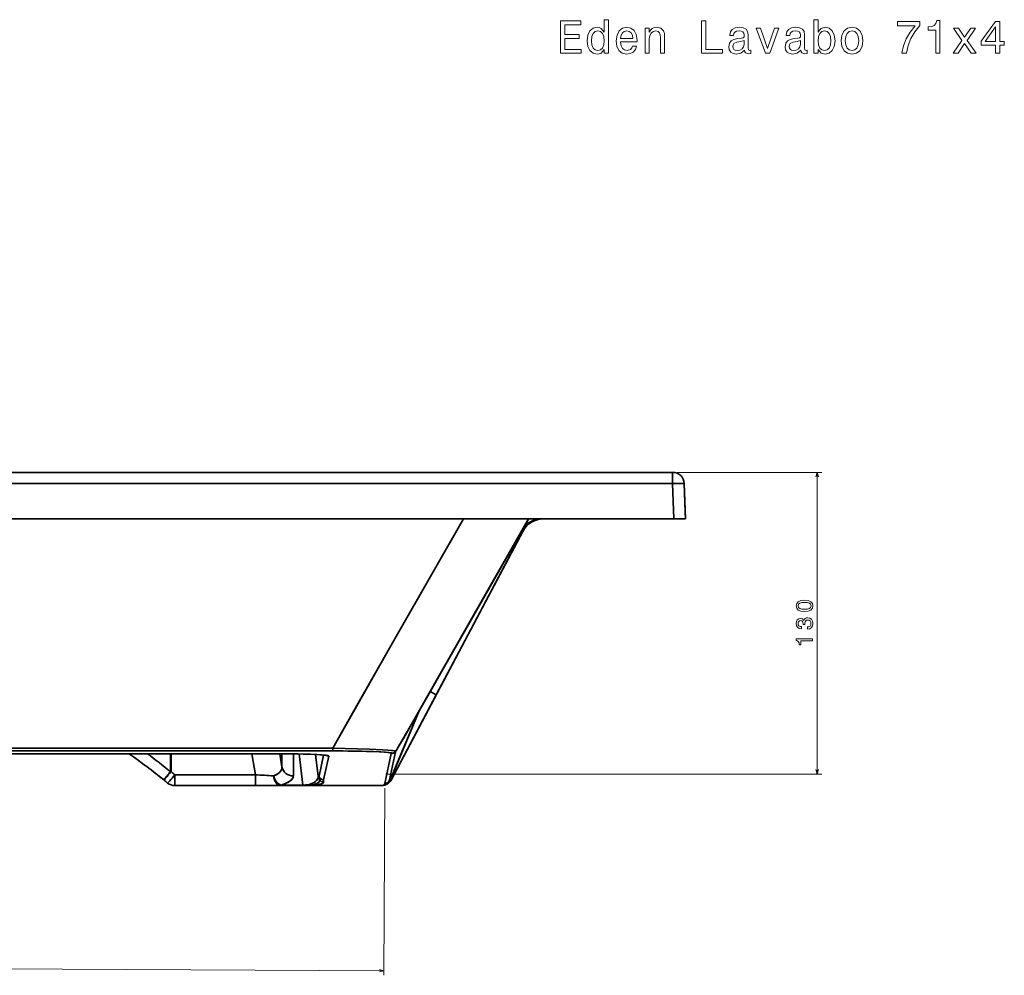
# Model space of a CAD drawing. Extents: x 224 to 1885, y -34 to 1330.
# Tile 3 of 4: x 649 to 1073, y 918 to 1330. Entities that reach past the tile are written whole.
import ezdxf

# ---------------------------------------------------------------- set-up
doc = ezdxf.new("R2010")
doc.units = 0

msp = doc.modelspace()

# ---------------------------------------------------------------- linework, layer by layer
at = {"color": 7, "lineweight": 35}
for p, q in [((229.67, 1134.87), (930.02, 1134.87)), ((930.02, 1134.87), (229.67, 1134.87)), ((930.02, 1134.87), (229.67, 1134.87)), ((346.82, 1134.87), (812.87, 1134.87)), ((811.83, 1134.87), (347.86, 1134.87)), ((579.84, 1130.05), (930.02, 1130.05)), ((579.84, 1130.05), (930.02, 1130.05)), ((579.84, 1114.87), (908.84, 1114.87)), ((579.84, 1114.87), (908.84, 1114.87)), ((908.84, 1114.87), (930.55, 1114.87)), ((908.84, 1114.87), (930.55, 1114.87)), ((865.49, 1109.55), (808.8, 1002.53)), ((866.69, 1111.82), (828.16, 1039.07)), ((828.16, 1039.07), (866.69, 1111.82)), ((828.16, 1039.07), (808.8, 1002.53)), ((808.8, 1002.53), (828.16, 1039.07)), ((376.12, 1014.82), (783.57, 1014.82)), ((376.12, 1014.82), (783.57, 1014.82)), ((783.57, 1016.07), (579.84, 1016.07)), ((783.57, 1016.07), (579.84, 1016.07)), ((760.12, 1013.6), (399.57, 1013.6)), ((760.12, 1013.6), (399.57, 1013.6)), ((399.57, 1013.6), (760.12, 1013.6)), ((715.48, 1004.57), (750.19, 1004.57)), ((750.19, 1004.57), (715.48, 1004.57)), ((715.48, 999.87), (750.19, 999.87)), ((715.48, 999.87), (750.19, 999.87)), ((804.38, 999.88), (773.02, 999.88)), ((804.38, 999.88), (773.02, 999.88)), ((773.02, 999.87), (804.38, 999.87)), ((773.02, 999.87), (804.38, 999.87))]:
    msp.add_line(p, q, dxfattribs=at)
at = {"color": 7, "lineweight": 35, "ltscale": 0.426622}
msp.add_line((811.83, 1134.87), (828.89, 1134.87), dxfattribs=at)
at = {"color": 7, "lineweight": 35, "ltscale": 0.400655}
msp.add_line((828.89, 1134.87), (812.87, 1134.87), dxfattribs=at)
at = {"color": 7, "lineweight": 35, "ltscale": 0.000561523}
msp.add_line((828.87, 1134.87), (828.89, 1134.87), dxfattribs=at)
at = {"color": 7, "lineweight": 35, "ltscale": 0.120639}
msp.add_line((930.02, 1134.87), (930.02, 1130.05), dxfattribs=at)
at = {"color": 7, "lineweight": 35, "ltscale": 0.120654}
msp.add_line((930.02, 1130.05), (930.02, 1134.87), dxfattribs=at)
at = {"color": 7, "lineweight": 13}
for p, q in [((932.02, 1134.87), (994.32, 1134.87)), ((992.32, 1004.87), (992.32, 1134.87)), ((806.38, 1004.87), (994.32, 1004.87)), ((805.94, 998.76), (805.57, 918.14)), ((354.92, 922.26), (805.58, 920.14))]:
    msp.add_line(p, q, dxfattribs=at)
at = {"color": 7, "lineweight": 35, "ltscale": 0.379592}
for p, q in [((930.02, 1130.05), (930.55, 1114.87)), ((930.02, 1130.05), (930.55, 1114.87)), ((935.01, 1130.05), (935.54, 1114.87)), ((935.54, 1114.87), (935.01, 1130.05))]:
    msp.add_line(p, q, dxfattribs=at)
at = {"color": 7, "lineweight": 35, "ltscale": 0.304546}
msp.add_line((935.44, 1117.87), (935.01, 1130.05), dxfattribs=at)
at = {"color": 7, "lineweight": 35, "ltscale": 0.075046}
msp.add_line((935.44, 1117.87), (935.54, 1114.87), dxfattribs=at)
at = {"color": 7, "lineweight": 35, "ltscale": 0.005939}
msp.add_line((866.8, 1112.03), (866.69, 1111.82), dxfattribs=at)
at = {"color": 7, "lineweight": 35, "ltscale": 0.005863}
msp.add_line((866.8, 1112.03), (866.69, 1111.82), dxfattribs=at)
at = {"color": 7, "lineweight": 35, "ltscale": 0.005925}
msp.add_line((866.69, 1111.82), (866.8, 1112.03), dxfattribs=at)
at = {"color": 7, "lineweight": 35, "ltscale": 0.124925}
msp.add_line((930.55, 1114.87), (935.54, 1114.87), dxfattribs=at)
msp.add_line((930.55, 1114.87), (935.54, 1114.87), dxfattribs=at)
at = {"color": 7, "lineweight": 35, "ltscale": 0.00016849}
for p, q in [((865.1, 1109.83), (865.09, 1109.84)), ((865.09, 1109.84), (865.1, 1109.83))]:
    msp.add_line(p, q, dxfattribs=at)
at = {"color": 7, "lineweight": 35, "ltscale": 0.002941}
msp.add_line((865.1, 1109.83), (865.16, 1109.93), dxfattribs=at)
msp.add_line((865.1, 1109.83), (865.16, 1109.93), dxfattribs=at)
at = {"color": 7, "lineweight": 35, "ltscale": 0.00182}
for p, q in [((866.69, 1111.82), (866.63, 1111.86)), ((866.63, 1111.86), (866.69, 1111.82))]:
    msp.add_line(p, q, dxfattribs=at)
at = {"color": 7, "lineweight": 35, "ltscale": 0.004106}
for p, q in [((827.07, 1092.46), (827.11, 1092.62)), ((827.11, 1092.62), (827.07, 1092.46))]:
    msp.add_line(p, q, dxfattribs=at)
at = {"color": 7, "lineweight": 35, "ltscale": 0.073738}
msp.add_line((828.16, 1039.07), (825.55, 1040.45), dxfattribs=at)
msp.add_line((828.16, 1039.07), (825.55, 1040.45), dxfattribs=at)
at = {"color": 7, "lineweight": 35, "ltscale": 0.018614}
msp.add_line((816.93, 1025.36), (817.3, 1026.01), dxfattribs=at)
at = {"color": 7, "lineweight": 35, "ltscale": 0.031219}
for p, q in [((783.57, 1014.82), (783.57, 1016.07)), ((783.57, 1016.07), (783.57, 1014.82))]:
    msp.add_line(p, q, dxfattribs=at)
at = {"color": 7, "lineweight": 35, "ltscale": 0.309749}
msp.add_line((807.92, 1002.34), (810.5, 1014.46), dxfattribs=at)
msp.add_line((807.92, 1002.34), (810.5, 1014.46), dxfattribs=at)
msp.add_line((807.92, 1002.34), (810.5, 1014.46), dxfattribs=at)
at = {"color": 7, "lineweight": 35, "ltscale": 0.000296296}
for p, q in [((810.74, 1014.8), (810.75, 1014.79)), ((810.75, 1014.79), (810.74, 1014.8))]:
    msp.add_line(p, q, dxfattribs=at)
at = {"color": 7, "lineweight": 35, "ltscale": 8.69885e-05}
msp.add_line((810.74, 1014.8), (810.74, 1014.8), dxfattribs=at)
msp.add_line((810.74, 1014.8), (810.74, 1014.8), dxfattribs=at)
at = {"color": 7, "lineweight": 35, "ltscale": 0.001775}
msp.add_line((810.75, 1014.79), (810.78, 1014.85), dxfattribs=at)
at = {"color": 7, "lineweight": 35, "ltscale": 0.192271}
msp.add_line((713.57, 1005.91), (713.57, 1013.6), dxfattribs=at)
at = {"color": 7, "lineweight": 35, "ltscale": 0.192221}
msp.add_line((713.57, 1013.6), (713.57, 1005.91), dxfattribs=at)
at = {"color": 7, "lineweight": 35, "ltscale": 0.192281}
msp.add_line((713.82, 1005.91), (713.82, 1013.6), dxfattribs=at)
msp.add_line((713.82, 1005.91), (713.82, 1013.6), dxfattribs=at)
at = {"color": 7, "lineweight": 35, "ltscale": 0.229097}
msp.add_line((748.63, 1013.6), (750.19, 1004.57), dxfattribs=at)
at = {"color": 7, "lineweight": 35, "ltscale": 0.229148}
msp.add_line((750.19, 1004.57), (748.63, 1013.6), dxfattribs=at)
at = {"color": 7, "lineweight": 35, "ltscale": 6.40869e-05}
msp.add_line((760.12, 1013.6), (760.12, 1013.6), dxfattribs=at)
at = {"color": 7, "lineweight": 35, "ltscale": 5.0354e-05}
for p, q in [((760.12, 1013.6), (760.12, 1013.6)), ((773.02, 999.87), (773.02, 999.88)), ((773.02, 999.88), (773.02, 999.87)), ((804.38, 999.88), (804.38, 999.87)), ((804.38, 999.88), (804.38, 999.87))]:
    msp.add_line(p, q, dxfattribs=at)
at = {"color": 7, "lineweight": 35, "ltscale": 0.143182}
msp.add_line((760.66, 1013.6), (761.64, 1007.96), dxfattribs=at)
msp.add_line((760.66, 1013.6), (761.64, 1007.96), dxfattribs=at)
at = {"color": 7, "lineweight": 35, "ltscale": 0.141039}
msp.add_line((761.64, 1013.6), (761.64, 1007.96), dxfattribs=at)
msp.add_line((761.64, 1013.6), (761.64, 1007.96), dxfattribs=at)
at = {"color": 7, "lineweight": 35, "ltscale": 0.237354}
msp.add_line((766.55, 1004.06), (766.55, 1013.56), dxfattribs=at)
msp.add_line((766.55, 1004.06), (766.55, 1013.56), dxfattribs=at)
at = {"color": 7, "lineweight": 35, "ltscale": 0.33744}
msp.add_line((768.99, 1013.52), (770.62, 1000.12), dxfattribs=at)
at = {"color": 7, "lineweight": 35, "ltscale": 0.337496}
msp.add_line((770.62, 1000.12), (768.99, 1013.52), dxfattribs=at)
at = {"color": 7, "lineweight": 35, "ltscale": 0.233537}
for p, q in [((776.14, 1013.28), (777.27, 1004.01)), ((777.27, 1004.01), (776.14, 1013.28))]:
    msp.add_line(p, q, dxfattribs=at)
at = {"color": 7, "lineweight": 35, "ltscale": 0.231094}
msp.add_line((779.55, 1013.05), (777.63, 1004.01), dxfattribs=at)
msp.add_line((779.55, 1013.05), (777.63, 1004.01), dxfattribs=at)
at = {"color": 7, "lineweight": 35, "ltscale": 0.262254}
msp.add_line((779.6, 1002.36), (781.78, 1012.62), dxfattribs=at)
at = {"color": 7, "lineweight": 35, "ltscale": 0.262256}
msp.add_line((779.6, 1002.36), (781.78, 1012.62), dxfattribs=at)
at = {"color": 7, "lineweight": 35, "ltscale": 0.330853}
msp.add_line((808.71, 1013.71), (805.96, 1000.76), dxfattribs=at)
msp.add_line((808.71, 1013.71), (805.96, 1000.76), dxfattribs=at)
at = {"color": 7, "lineweight": 35, "ltscale": 0.00208}
msp.add_line((809.47, 1013.88), (809.55, 1013.9), dxfattribs=at)
at = {"color": 7, "lineweight": 35, "ltscale": 0.012551}
msp.add_line((703.07, 1008.25), (702.67, 1008.56), dxfattribs=at)
at = {"color": 7, "lineweight": 35, "ltscale": 0.006258}
msp.add_line((713.57, 1005.91), (713.82, 1005.91), dxfattribs=at)
at = {"color": 7, "lineweight": 35, "ltscale": 0.117369}
for p, q in [((715.48, 999.87), (715.48, 1004.57)), ((715.48, 1004.57), (715.48, 999.87)), ((750.19, 1004.57), (750.19, 999.87)), ((750.19, 1004.57), (750.19, 999.87))]:
    msp.add_line(p, q, dxfattribs=at)
at = {"color": 7, "lineweight": 35, "ltscale": 0.009048}
for p, q in [((777.63, 1004.01), (777.27, 1004.01)), ((777.27, 1004.01), (777.63, 1004.01))]:
    msp.add_line(p, q, dxfattribs=at)
at = {"color": 7, "lineweight": 35, "ltscale": 0.27411}
msp.add_line((750.19, 999.87), (761.15, 999.87), dxfattribs=at)
msp.add_line((750.19, 999.87), (761.15, 999.87), dxfattribs=at)
at = {"color": 7, "lineweight": 35, "ltscale": 0.006049}
for p, q in [((761.15, 1000.12), (761.15, 999.87)), ((761.15, 999.87), (761.15, 1000.12)), ((770.62, 1000.12), (770.62, 999.87)), ((770.62, 1000.12), (770.62, 999.87))]:
    msp.add_line(p, q, dxfattribs=at)
at = {"color": 7, "lineweight": 35, "ltscale": 0.236691}
for p, q in [((770.62, 1000.12), (761.15, 1000.12)), ((770.62, 1000.12), (761.15, 1000.12)), ((761.15, 999.87), (770.62, 999.87)), ((761.15, 999.87), (770.62, 999.87))]:
    msp.add_line(p, q, dxfattribs=at)
at = {"color": 7, "lineweight": 35, "ltscale": 0.059996}
msp.add_line((770.62, 999.87), (773.02, 999.87), dxfattribs=at)
msp.add_line((770.62, 999.87), (773.02, 999.87), dxfattribs=at)
at = {"color": 7, "lineweight": 13}
for points in [[(881.68, 1315.45), (890.56, 1315.45), (890.56, 1317.14), (883.54, 1317.14), (883.54, 1321.88), (889.79, 1321.88), (889.79, 1323.56), (883.54, 1323.56), (883.54, 1327.75), (890.39, 1327.75), (890.39, 1329.45), (881.68, 1329.45)], [(900.54, 1317.12), (900.54, 1315.45), (902.32, 1315.45), (902.32, 1329.93), (900.56, 1329.93), (900.56, 1324.63), (899.21, 1326.16), (898.38, 1326.52), (897.43, 1326.66), (895.72, 1326.26), (894.39, 1325.13), (893.52, 1323.32), (893.22, 1320.87), (893.52, 1318.43), (894.39, 1316.6), (895.72, 1315.45), (897.43, 1315.06), (898.38, 1315.21), (899.23, 1315.57)], [(942.54, 1315.45), (951.54, 1315.45), (951.54, 1317.14), (944.4, 1317.14), (944.4, 1329.45), (942.54, 1329.45)], [(992.71, 1317.12), (994.02, 1315.57), (995.82, 1315.06), (997.51, 1315.45), (998.86, 1316.6), (999.71, 1318.43), (1000.03, 1320.87), (999.71, 1323.32), (998.84, 1325.13), (997.51, 1326.26), (995.82, 1326.66), (994.04, 1326.14), (993.32, 1325.49), (992.71, 1324.63), (992.71, 1329.93), (990.94, 1329.93), (990.94, 1315.45), (992.71, 1315.45)], [(1028.84, 1315.45), (1030.88, 1315.45), (1031.54, 1318.78), (1032.71, 1321.88), (1034.37, 1324.77), (1036.53, 1327.47), (1036.53, 1329.15), (1026.92, 1329.15), (1026.92, 1327.31), (1034.59, 1327.31), (1032.37, 1324.59), (1030.7, 1321.74), (1029.53, 1318.72)], [(1043.43, 1315.45), (1045.26, 1315.45), (1045.26, 1329.55), (1043.89, 1329.55), (1043.53, 1328.32), (1042.8, 1327.49), (1041.69, 1327.01), (1040.16, 1326.85), (1040.16, 1325.41), (1043.43, 1325.41)], [(1069.19, 1315.45), (1071, 1315.45), (1071, 1318.92), (1073, 1318.92), (1073, 1320.53), (1071, 1320.53), (1071, 1329.15), (1069.17, 1329.15), (1063.03, 1320.69), (1063.03, 1318.92), (1069.19, 1318.92)], [(897.74, 1325.07), (898.91, 1324.79), (899.79, 1324), (900.32, 1322.69), (900.52, 1320.87), (900.32, 1319.04), (899.79, 1317.73), (898.91, 1316.92), (897.74, 1316.66), (896.63, 1316.92), (895.78, 1317.73), (895.22, 1319.06), (895.03, 1320.87), (895.22, 1322.67), (895.78, 1323.98), (896.63, 1324.79)], [(907.58, 1320.35), (914.68, 1320.35), (914.7, 1321.18), (914.38, 1323.5), (913.49, 1325.23), (912.08, 1326.28), (910.2, 1326.66), (908.37, 1326.26), (906.96, 1325.13), (906.05, 1323.3), (905.73, 1320.87), (906.03, 1318.39), (906.94, 1316.58), (908.33, 1315.45), (910.14, 1315.06), (911.72, 1315.33), (913.01, 1316.01), (913.96, 1317.1), (914.5, 1318.55), (912.75, 1318.55), (912.38, 1317.75), (911.86, 1317.14), (910.37, 1316.66), (909.22, 1316.88), (908.35, 1317.59), (907.78, 1318.74), (907.58, 1320.29)], [(907.58, 1321.84), (907.8, 1323.23), (908.35, 1324.26), (909.18, 1324.89), (910.26, 1325.11), (911.33, 1324.89), (912.16, 1324.26), (912.67, 1323.23), (912.85, 1321.84)], [(918.17, 1315.45), (919.95, 1315.45), (919.95, 1321.7), (920.13, 1323.13), (920.71, 1324.18), (921.62, 1324.83), (922.83, 1325.07), (923.8, 1324.87), (924.41, 1324.32), (924.71, 1323.42), (924.81, 1322.21), (924.81, 1315.45), (926.58, 1315.45), (926.58, 1322.57), (926.5, 1324), (926.14, 1325.19), (924.95, 1326.28), (923.09, 1326.66), (922.07, 1326.52), (921.2, 1326.14), (920.45, 1325.49), (919.87, 1324.63), (919.87, 1326.28), (918.17, 1326.28)], [(961.04, 1316.86), (961.04, 1316.8), (961.14, 1316.11), (961.44, 1315.63), (962.71, 1315.25), (963.7, 1315.41), (963.7, 1316.78), (963.28, 1316.72), (962.71, 1316.98), (962.61, 1317.79), (962.61, 1323.4), (962.37, 1324.83), (961.67, 1325.84), (960.43, 1326.44), (958.7, 1326.66), (957.01, 1326.42), (955.75, 1325.74), (954.97, 1324.67), (954.71, 1323.25), (954.71, 1323.13), (956.3, 1323.13), (956.44, 1323.98), (956.88, 1324.59), (957.61, 1324.95), (958.64, 1325.09), (959.63, 1324.99), (960.33, 1324.69), (960.76, 1324.16), (960.9, 1323.44), (960.82, 1322.59), (960.5, 1322.17), (959.69, 1321.96), (958.18, 1321.8), (956.44, 1321.44), (955.21, 1320.79), (954.48, 1319.79), (954.26, 1318.29), (954.46, 1316.96), (955.09, 1315.97), (956.1, 1315.35), (957.49, 1315.13), (959.37, 1315.55)], [(970, 1315.45), (971.87, 1315.45), (975.83, 1326.28), (973.99, 1326.28), (970.94, 1317.55), (967.84, 1326.28), (965.98, 1326.28)], [(985.33, 1316.86), (985.33, 1316.8), (985.43, 1316.11), (985.73, 1315.63), (987, 1315.25), (987.99, 1315.41), (987.99, 1316.78), (987.57, 1316.72), (987, 1316.98), (986.9, 1317.79), (986.9, 1323.4), (986.66, 1324.83), (985.95, 1325.84), (984.72, 1326.44), (982.99, 1326.66), (981.29, 1326.42), (980.04, 1325.74), (979.26, 1324.67), (978.99, 1323.25), (978.99, 1323.13), (980.59, 1323.13), (980.73, 1323.98), (981.17, 1324.59), (981.9, 1324.95), (982.93, 1325.09), (983.92, 1324.99), (984.62, 1324.69), (985.05, 1324.16), (985.19, 1323.44), (985.11, 1322.59), (984.78, 1322.17), (983.98, 1321.96), (982.46, 1321.8), (980.73, 1321.44), (979.5, 1320.79), (978.77, 1319.79), (978.55, 1318.29), (978.75, 1316.96), (979.38, 1315.97), (980.39, 1315.35), (981.78, 1315.13), (983.65, 1315.55)], [(998.22, 1320.87), (998.02, 1319.06), (997.47, 1317.73), (996.6, 1316.92), (995.52, 1316.66), (994.33, 1316.92), (993.46, 1317.73), (992.91, 1319.04), (992.73, 1320.87), (992.91, 1322.69), (993.46, 1324), (994.33, 1324.79), (995.52, 1325.07), (996.6, 1324.79), (997.47, 1323.98), (998.02, 1322.67)], [(1002.66, 1320.85), (1002.98, 1318.39), (1003.91, 1316.58), (1005.38, 1315.45), (1007.36, 1315.06), (1009.31, 1315.45), (1010.79, 1316.56), (1011.71, 1318.37), (1012.06, 1320.85), (1011.71, 1323.32), (1010.79, 1325.15), (1009.31, 1326.26), (1007.36, 1326.66), (1005.38, 1326.26), (1003.91, 1325.13), (1002.98, 1323.32)], [(1004.47, 1320.87), (1004.65, 1322.69), (1005.22, 1324), (1006.13, 1324.81), (1007.36, 1325.09), (1008.57, 1324.81), (1009.48, 1324.02), (1010.04, 1322.69), (1010.24, 1320.87), (1010.04, 1319.04), (1009.48, 1317.71), (1008.57, 1316.9), (1007.36, 1316.64), (1006.13, 1316.9), (1005.22, 1317.71), (1004.65, 1319.04)], [(1053.05, 1315.45), (1055.83, 1319.66), (1058.7, 1315.45), (1060.84, 1315.45), (1056.96, 1321.04), (1060.61, 1326.28), (1058.56, 1326.28), (1055.91, 1322.35), (1053.27, 1326.28), (1051.17, 1326.28), (1054.76, 1321.02), (1050.97, 1315.45)], [(1064.73, 1320.53), (1069.19, 1326.81), (1069.19, 1320.53)], [(960.84, 1319.24), (960.6, 1318.19), (959.95, 1317.38), (958.98, 1316.86), (957.79, 1316.68), (957.03, 1316.78), (956.48, 1317.1), (956.14, 1317.67), (956.04, 1318.45), (956.12, 1319.16), (956.44, 1319.66), (957.73, 1320.23), (959.37, 1320.47), (960.84, 1320.96)], [(985.13, 1319.24), (984.88, 1318.19), (984.24, 1317.38), (983.27, 1316.86), (982.08, 1316.68), (981.31, 1316.78), (980.77, 1317.1), (980.43, 1317.67), (980.33, 1318.45), (980.41, 1319.16), (980.73, 1319.66), (982.02, 1320.23), (983.65, 1320.47), (985.13, 1320.96)], [(986.9, 1074.92), (988.48, 1075.07), (989.61, 1075.54), (990.3, 1076.3), (990.52, 1077.35), (990.3, 1078.39), (989.61, 1079.14), (988.48, 1079.61), (986.9, 1079.77), (985.33, 1079.61), (984.7, 1079.41), (984.19, 1079.14), (983.5, 1078.39), (983.27, 1077.35), (983.5, 1076.3), (984.2, 1075.54), (985.33, 1075.07)], [(986.9, 1075.88), (985.68, 1075.96), (984.8, 1076.22), (984.29, 1076.67), (984.11, 1077.35), (984.29, 1078.01), (984.8, 1078.47), (985.68, 1078.72), (986.9, 1078.8), (988.13, 1078.72), (989.01, 1078.47), (989.52, 1078.01), (989.69, 1077.35), (989.52, 1076.67), (989.01, 1076.22), (988.13, 1075.96)], [(988.12, 1067.33), (988.19, 1067.33), (989.16, 1067.49), (989.89, 1067.97), (990.35, 1068.71), (990.52, 1069.7), (990.35, 1070.75), (989.91, 1071.54), (989.2, 1072.04), (988.29, 1072.22), (987.7, 1072.14), (987.21, 1071.92), (986.84, 1071.56), (986.57, 1071.07), (986.02, 1071.73), (985.16, 1071.96), (984.37, 1071.81), (983.77, 1071.38), (983.4, 1070.67), (983.27, 1069.7), (983.43, 1068.8), (983.87, 1068.1), (984.58, 1067.65), (985.52, 1067.49), (985.59, 1067.49), (985.59, 1068.39), (984.94, 1068.47), (984.48, 1068.73), (984.2, 1069.16), (984.1, 1069.75), (984.18, 1070.28), (984.39, 1070.66), (984.73, 1070.89), (985.2, 1070.98), (985.69, 1070.89), (986.02, 1070.65), (986.22, 1070.23), (986.29, 1069.65), (986.28, 1069.26), (987.07, 1069.26), (987.05, 1069.75), (987.14, 1070.39), (987.38, 1070.86), (987.78, 1071.15), (988.29, 1071.25), (988.88, 1071.14), (989.31, 1070.84), (989.58, 1070.38), (989.67, 1069.76), (989.57, 1069.13), (989.27, 1068.66), (988.79, 1068.37), (988.12, 1068.26)], [(990.32, 1062.22), (990.32, 1063.14), (983.27, 1063.14), (983.27, 1062.45), (983.88, 1062.27), (984.3, 1061.91), (984.54, 1061.35), (984.62, 1060.59), (985.34, 1060.59), (985.34, 1062.22)]]:
    msp.add_lwpolyline(points, close=True, dxfattribs=at)
for points in [[(992.84, 1132.94), (992.32, 1134.87), (991.8, 1132.94)], [(991.8, 1006.81), (992.32, 1004.87), (992.84, 1006.81)], [(803.64, 919.64), (805.58, 920.14), (803.65, 920.67)]]:
    msp.add_lwpolyline(points, dxfattribs=at)
at = {"color": 7, "lineweight": 35}
for points in [[(935.01, 1130.05), (935.01, 1130.05), (935.01, 1130.05), (935, 1130.06), (934.99, 1130.07), (934.93, 1130.08), (934.36, 1130.11), (933.4, 1130.12), (930.28, 1130.06), (930.02, 1130.05)], [(839.83, 1114.87), (811.42, 1065.12), (794.52, 1035.42), (783.57, 1016.07)], [(839.83, 1114.87), (817.72, 1076.17), (806.29, 1056.12), (792.59, 1032.02), (783.57, 1016.07)], [(817.3, 1026.01), (825.6, 1040.64), (842.38, 1070.09), (867.97, 1114.87)], [(867.97, 1114.87), (837.41, 1061.37), (823.97, 1037.77), (817.3, 1026.01)], [(872.62, 1114.81), (871.45, 1114.6), (870.32, 1114.26), (869.24, 1113.78), (868.22, 1113.18), (867.27, 1112.47), (866.42, 1111.64), (865.68, 1110.74), (865.16, 1109.94), (865.15, 1109.93), (865.16, 1109.93), (865.26, 1110.12)], [(865.17, 1109.93), (827.27, 1043.47), (816.93, 1025.36)], [(865.35, 1110.25), (836.47, 1059.6), (817.3, 1026.01)], [(817.3, 1026.01), (846, 1076.3), (865.17, 1109.93)], [(808.45, 1002.69), (813.92, 1015.68), (820.8, 1032.05)], [(820.8, 1032.05), (810.81, 1008.28), (808.45, 1002.69)], [(810.74, 1014.8), (810.07, 1014.9), (808.91, 1015.02), (807.31, 1015.14), (804.97, 1015.28), (799.41, 1015.55), (794.21, 1015.75), (783.57, 1016.07)], [(810.74, 1014.8), (810.06, 1014.91), (809.34, 1014.98), (807.29, 1015.14), (804.97, 1015.28), (799.42, 1015.55), (788.94, 1015.92), (783.57, 1016.07)], [(783.57, 1014.82), (789.98, 1014.79), (796.09, 1014.69), (800.55, 1014.56), (804.26, 1014.39), (806.21, 1014.26), (807.67, 1014.12), (808.63, 1013.96), (809.04, 1013.84)], [(809.04, 1013.84), (808.77, 1013.93), (808.34, 1014.02), (807.26, 1014.16), (805.77, 1014.29), (803.5, 1014.44), (800.88, 1014.55), (798.06, 1014.64), (793.07, 1014.75), (787.95, 1014.8), (783.57, 1014.82)], [(781.78, 1012.62), (781.78, 1012.64), (781.77, 1012.66), (781.74, 1012.68), (781.67, 1012.73), (781.38, 1012.82), (780.63, 1012.94), (779.51, 1013.07), (776.72, 1013.26), (773.01, 1013.41), (768.56, 1013.53), (763.64, 1013.59), (760.12, 1013.6)], [(760.12, 1013.6), (767.27, 1013.55), (770.71, 1013.48), (773.98, 1013.38), (776.6, 1013.26), (778.87, 1013.12), (780.61, 1012.95), (781.43, 1012.81), (781.66, 1012.73), (781.75, 1012.68), (781.77, 1012.66), (781.78, 1012.64), (781.78, 1012.62)], [(780.84, 1012.91), (780.96, 1012.86), (780.97, 1012.86), (780.94, 1012.86), (780.9, 1012.87), (778.99, 1013.1), (776.07, 1013.29), (771.39, 1013.46), (764.75, 1013.58), (760.12, 1013.6)], [(809.04, 1013.84), (808.8, 1013.77), (808.74, 1013.73), (808.72, 1013.71), (808.71, 1013.71)], [(809.04, 1013.84), (808.77, 1013.75), (808.72, 1013.72), (808.71, 1013.71)], [(761.64, 1007.96), (761.62, 1007.51), (761.54, 1007.06), (761.37, 1006.63), (761.2, 1006.31), (760.98, 1006), (760.72, 1005.7), (760.41, 1005.42), (759.66, 1004.87), (758.74, 1004.39), (758.01, 1004.1)], [(761.15, 999.87), (760.73, 999.92), (760.27, 1000.07), (759.82, 1000.33), (759.38, 1000.72), (759, 1001.19), (758.77, 1001.55), (758.58, 1001.93), (758.38, 1002.43), (758.22, 1002.93), (758.09, 1003.52), (758.01, 1004.1)], [(758.01, 1004.1), (758.27, 1003.3), (758.61, 1002.55), (759.04, 1001.85), (759.55, 1001.21), (759.94, 1000.83), (760.36, 1000.51), (760.78, 1000.27), (761.15, 1000.12)], [(761.15, 1000.12), (762.53, 1000.56), (763.72, 1001.05), (764.7, 1001.59), (765.48, 1002.15), (765.95, 1002.62), (766.29, 1003.09), (766.49, 1003.58), (766.55, 1004.06)], [(770.62, 1000.12), (771.78, 1000.16), (772.58, 1000.25), (773.43, 1000.42), (774.11, 1000.61), (774.86, 1000.9), (775.44, 1001.21), (776.04, 1001.62), (776.48, 1002.03), (776.81, 1002.45), (777.04, 1002.88), (777.19, 1003.3), (777.25, 1003.66), (777.27, 1004.01)], [(777.27, 1004.01), (777.22, 1003.46), (777.06, 1002.91), (776.75, 1002.36), (776.41, 1001.95), (775.94, 1001.54), (775.32, 1001.13), (774.78, 1000.87), (774.19, 1000.64), (773.45, 1000.43), (772.77, 1000.29), (772.17, 1000.2), (771.42, 1000.14), (770.62, 1000.12)], [(777.82, 1002.46), (777.86, 1002.09), (777.76, 1001.73), (777.49, 1001.37), (777.16, 1001.1), (776.7, 1000.83), (776.19, 1000.61), (775.54, 1000.39), (774.9, 1000.23), (773.69, 1000), (773.11, 999.93), (772.87, 999.9), (772.82, 999.89), (772.81, 999.89), (772.81, 999.89), (772.81, 999.88), (772.81, 999.88), (772.81, 999.88), (772.83, 999.88), (773.02, 999.87)], [(777.82, 1002.46), (777.86, 1002.12), (777.78, 1001.78), (777.56, 1001.44), (777.17, 1001.1), (776.71, 1000.83), (776.1, 1000.57), (775.31, 1000.32), (774.24, 1000.09), (773.13, 999.93), (772.83, 999.89), (772.81, 999.89), (772.81, 999.89), (772.81, 999.89), (772.81, 999.88), (772.81, 999.88), (772.81, 999.88), (772.82, 999.88), (772.93, 999.87), (773.02, 999.87)], [(808.45, 1002.69), (808.22, 1002.49), (808.05, 1002.39), (807.94, 1002.34), (807.93, 1002.34), (807.92, 1002.34), (807.92, 1002.34), (807.92, 1002.34)], [(808.45, 1002.69), (808.26, 1002.52), (808, 1002.37), (807.94, 1002.34), (807.92, 1002.34), (807.92, 1002.34), (807.92, 1002.34)], [(808.45, 1002.69), (808.66, 1002.56), (808.74, 1002.52), (808.78, 1002.52), (808.79, 1002.52), (808.8, 1002.53)], [(808.45, 1002.69), (808.66, 1002.56), (808.74, 1002.52), (808.78, 1002.52), (808.79, 1002.52), (808.8, 1002.53)], [(773.02, 999.88), (772.9, 999.88), (772.87, 999.88), (772.87, 999.88), (772.87, 999.88), (772.87, 999.88), (772.88, 999.88), (772.89, 999.88), (773.33, 999.91), (775.99, 1000.14), (777.26, 1000.33), (778.36, 1000.58), (778.94, 1000.79), (779.27, 1000.97), (779.48, 1001.14), (779.55, 1001.27), (779.57, 1001.42)], [(779.57, 1001.42), (779.56, 1001.31), (779.51, 1001.19), (779.41, 1001.07), (779.26, 1000.95), (778.77, 1000.72), (778.07, 1000.51), (777.07, 1000.3), (776.13, 1000.16), (774.91, 1000.02), (773.29, 999.91), (772.89, 999.88), (772.87, 999.88), (772.87, 999.88), (772.87, 999.88), (772.87, 999.88), (772.88, 999.88), (772.9, 999.88), (773.02, 999.88)], [(805.69, 1000.26), (805.67, 1000.23), (805.67, 1000.19), (805.67, 1000.17), (805.66, 1000.17), (805.65, 1000.15)], [(805.65, 1000.15), (805.67, 1000.17), (805.67, 1000.18), (805.67, 1000.21), (805.69, 1000.26)], [(807.11, 1000.84), (806.84, 1000.57), (806.69, 1000.45), (806.49, 1000.34)], [(806.49, 1000.34), (806.67, 1000.44), (806.91, 1000.63), (807.11, 1000.84)]]:
    msp.add_lwpolyline(points, dxfattribs=at)
for centre, radius, start, end in [((828.89, 1129.87), 5, 90, 90.2569), ((930.02, 1129.87), 5, 2, 90), ((930.02, 1129.87), 5, 2, 90), ((930.02, 1129.87), 5, 2, 90), ((873.78, 1104.87), 10, 90.2201, 150.2443), ((873.78, 1104.87), 10, 90.2132, 150.2506), ((2247.48, 324.11), 1590.08, 150.17765, 150.38664), ((2243.32, 326.48), 1585.29, 150.17728, 150.38691), ((873.78, 1104.87), 10, 90.23, 150.2715), ((873.78, 1104.87), 10, 90.2231, 150.2779), ((874.32, 1104.87), 10, 90.4075, 152.0918), ((874.32, 1104.87), 10, 90.4646, 152.0918), ((334.95, 1300.98), 555.22, 329.018, 330.3142), ((334.96, 1300.97), 555.21, 329.0179, 330.3141), ((301.9, 1319.71), 593.21, 329.11267, 330.2509), ((402.42, 1262.27), 477.44, 329.9637, 330.3396), ((809.03, 1015.84), 2, 270.3541, 328.5421), ((809.03, 1015.84), 2, 270.3487, 328.5476), ((809.04, 1015.84), 2, 284.4787, 328.4667), ((825.24, 1006.56), 16.68, 148.9494, 150.4289), ((825.23, 1006.57), 16.66, 148.9487, 150.4299), ((810.59, 1014.96), 0.22, 310.809, 330.2775), ((810.59, 1014.96), 0.22, 310.8083, 330.2727), ((824.46, 1007.1), 15.72, 149.0438, 150.4328), ((810.95, 1015.2), 0.0357, 281.795, 325.4459), ((810.95, 1015.2), 0.0357, 281.7951, 325.4459), ((509.06, 751.7), 321.65, 51.182, 54.5103), ((504.41, 746.2), 333.46, 51.1537, 53.312), ((504.4, 746.19), 333.48, 51.1537, 53.3111), ((781.78, 1014.62), 2, 239.1748, 269.9738), ((808.72, 1015.7), 2, 269.9727, 297.0906), ((809.06, 1015.78), 1.94, 269.5474, 284.5246), ((809.06, 1015.78), 1.94, 269.5469, 284.474), ((1895.09, 55.11), 1516.58, 141.17535, 141.34934), ((2007.33, -34.86), 1660.43, 141.18479, 141.34372), ((493.81, 732.05), 351.29, 50.8745, 51.2224), ((493.81, 732.05), 351.29, 50.8745, 51.2224), ((498.97, 738.8), 338.03, 51.2204, 52.0135), ((493.81, 732.35), 346.29, 50.8745, 51.2224), ((493.81, 732.36), 346.29, 50.8745, 51.2224), ((779.15, 1418.83), 415.27, 266.0003, 267.0814), ((779.13, 1418.35), 414.79, 265.9995, 267.0818), ((782.19, 1004.87), 5, 189.9634, 208.9313), ((781.91, 1003.73), 4.29, 176.2957, 197.318), ((781.91, 1003.73), 4.29, 176.3004, 197.3223), ((779.6, 1004.36), 2, 190.0636, 269.9683), ((779.57, 1003.42), 2, 209.0013, 270.029), ((779.57, 1003.42), 2, 209.0014, 270.0289), ((782.06, 1001.8), 2.52, 167.2558, 188.559), ((782.06, 1001.8), 2.52, 167.2542, 188.5603), ((805.96, 1002.76), 2, 269.9691, 347.9522), ((804.98, 1002.97), 3, 314.9705, 347.9965), ((804.98, 1002.97), 3, 314.9738, 348.0004), ((804.98, 1002.97), 3, 314.974, 348), ((804.38, 1004.87), 5, 309.446, 332.0918), ((804.38, 1004.87), 5, 309.4468, 332.0922), ((715.48, 1004.87), 5, 230.875, 270), ((715.48, 1004.87), 5, 230.875, 270), ((804.38, 1004.87), 5, 270, 294.883), ((804.38, 1004.87), 5, 270.0006, 294.8822), ((804.38, 1002.88), 3, 270.0004, 294.8824), ((804.38, 1002.88), 3, 270.0004, 294.8822), ((805.66, 1002.13), 1.98, 269.7415, 294.877), ((805.66, 1002.13), 1.98, 269.7415, 294.8769), ((805.7, 1002.26), 1.99, 269.8691, 314.961), ((805.7, 1002.26), 1.99, 269.8691, 314.961), ((804.98, 1000.97), 1, 314.9743, 348), ((804.98, 1000.97), 1, 314.9737, 348.0005), ((804.38, 1004.87), 5, 294.883, 309.4459), ((804.39, 1004.87), 5, 294.8811, 309.4481)]:
    msp.add_arc(centre, radius, start, end, dxfattribs=at)
for centre, major_axis, ratio, start_param, end_param in [((930.02, 1129.87), (-5, -0.17), 0.034878, 3.141593, 4.711171), ((781.78, 1014.62), (-1.96, 0.42), 0.998944, 1.241872, 1.78002), ((808.71, 1015.7), (-1.96, 0.42), 0.998944, 1.780022, 2.253457), ((713.82, 1006.22), (-3.13, -3.9), 0.038278, 0, 1.523186), ((713.82, 1006.22), (-3.13, -3.9), 0.038278, 0.000004, 1.523169), ((713.82, 1006.22), (5, 0), 0.061049, 4.662307, 4.712389), ((749.26, 1009.2), (12.35, -1.78), 0.462023, 5.563663, 6.376017), ((766.55, 1008.82), (5, 0), 0.951614, 3.324691, 4.712255), ((766.55, 1008.82), (5, 0), 0.951612, 3.324807, 4.712389), ((715.48, 1004.87), (-3.16, -3.88), 0.038566, 0.000004, 1.523397), ((715.48, 1004.87), (-3.16, -3.88), 0.038566, 6.28311, 7.806604), ((761.15, 1004.87), (0, -5), 0.636397, 4.868315, 6.283192), ((761.15, 1004.87), (1.37, -4.81), 0.647333, 4.689299, 5.86821), ((749.26, 1004.44), (17.29, -0.42), 0.323616, 5.478637, 6.290989), ((782.19, 1004.87), (0, -5), 0.999847, 4.886314, 5.217398), ((779.6, 1004.36), (1.96, -0.42), 0.998944, 3.525355, 4.921613), ((805.96, 1002.76), (1.96, -0.42), 0.998944, 4.921615, 6.283187), ((805.66, 1003.33), (1.9, -2.32), 0.893121, 0.002754, 0.716289), ((805.66, 1003.33), (1.9, -2.32), 0.893119, 0.002748, 0.716279)]:
    msp.add_ellipse(centre, major_axis=major_axis, ratio=ratio, start_param=start_param, end_param=end_param, dxfattribs=at)

doc.saveas('drawing.dxf')
